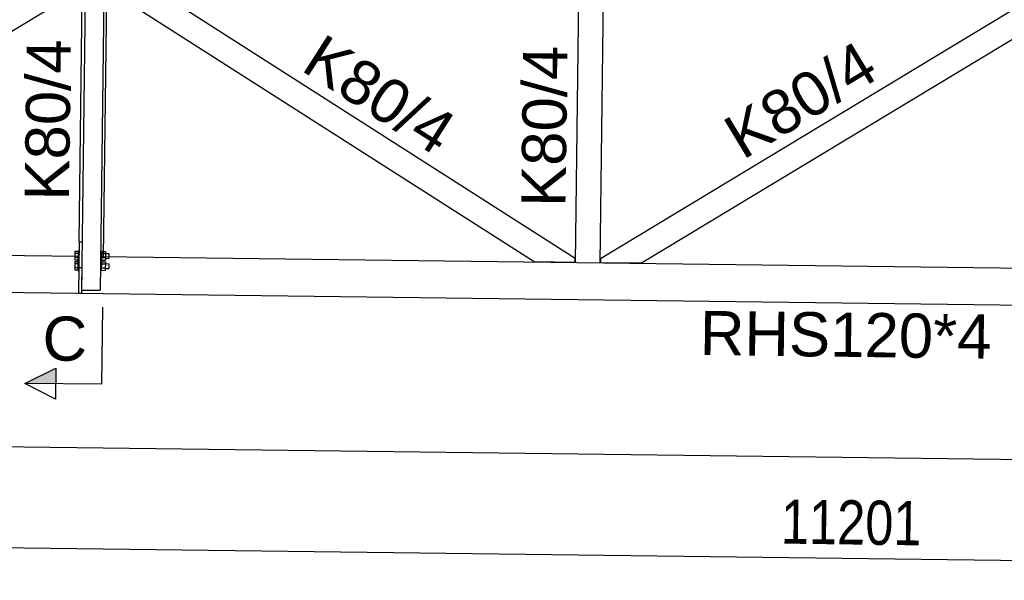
# Model space of a CAD drawing. Header units: millimetres. Extents: x -32861 to 254386, y 0 to 15445.
# Tile 17 of 67: x 119007 to 122199, y 7920 to 9737. Entities that reach past the tile are written whole.
import ezdxf

# ---------------------------------------------------------------- set-up
doc = ezdxf.new("R2010")
doc.units = ezdxf.units.MM
doc.styles.add('Arial', font='ARIAL.TTF', dxfattribs={"height": 0.2})
doc.styles.add('Arial Narrow', font='ARIALN.TTF', dxfattribs={"height": 0.2})

# ---------------------------------------------------------------- blocks, each defined once
blk = doc.blocks.new('Part-21095 - 19489')
at = {"color": 7}
for p, q in [((119076.2, 9851.3), (117670.3, 9002.6)), ((117801.6, 8988.4), (119209.1, 9838)), ((119209.2, 9849.6), (119076.2, 9851.3)), ((119209.1, 9838), (119209.2, 9849.6)), ((117670.3, 9002.6), (117670.2, 8990.1))]:
    blk.add_line(p, q, dxfattribs=at)
blk = doc.blocks.new('Part-21098 - 19489')
at = {"color": 7}
for p, q in [((119291.1, 9837), (119291.2, 9848.5)), ((119291.1, 9837), (120674.9, 8952.9)), ((119424.2, 9846.8), (119291.2, 9848.5)), ((120808.1, 8962.7), (119424.2, 9846.8)), ((120674.9, 8952.9), (120807.9, 8951.2)), ((120807.9, 8951.2), (120808.1, 8962.7))]:
    blk.add_line(p, q, dxfattribs=at)
blk = doc.blocks.new('Part-53741 - 19489')
at = {"color": 7}
for p, q in [((119199.6, 9017), (119197.5, 8850.6)), ((119199.6, 9017), (119209.6, 9016.9)), ((119198.6, 8933.8), (119208.6, 8933.7)), ((119208.6, 8933.7), (119207.5, 8850.5)), ((119197.5, 8850.6), (119207.5, 8850.5))]:
    blk.add_line(p, q, dxfattribs=at)
blk = doc.blocks.new('Part-20447 - 19489')
at = {"color": 7}
for p, q in [((119199.6, 9017), (119210.2, 9850.6)), ((119279, 8969.6), (119290.2, 9849.5))]:
    blk.add_line(p, q, dxfattribs=at)
blk = doc.blocks.new('Part-20450 - 19489')
at = {"color": 7}
for p, q in [((120808.9, 8950.2), (120820.1, 9830.1)), ((120888.9, 8949.1), (120900.1, 9829.1))]:
    blk.add_line(p, q, dxfattribs=at)
blk = doc.blocks.new('Part-21104 - 19489')
at = {"color": 7}
for p, q in [((122295.9, 9810.3), (120890.1, 8961.7)), ((122429, 9808.6), (122295.9, 9810.3)), ((122428.8, 9797.1), (122429, 9808.6)), ((121022.9, 8948.4), (122428.8, 9797.1)), ((120890.1, 8961.7), (120889.9, 8950.1)), ((120889.9, 8950.1), (121022.9, 8948.4))]:
    blk.add_line(p, q, dxfattribs=at)
blk = doc.blocks.new('Part-20493 - 19489')
at = {"color": 7}
for p, q in [((117659.2, 8990.2), (119199, 8970.6)), ((119269, 8969.7), (127263.2, 8868.1)), ((116143.7, 8889.5), (127311.9, 8747.5))]:
    blk.add_line(p, q, dxfattribs=at)
blk = doc.blocks.new('Part-53708 - 19489')
at = {"color": 7}
for p, q in [((119220.2, 9850.4), (119207.6, 8860.5)), ((119227.2, 9850.3), (119280.2, 9849.7)), ((119280.2, 9849.7), (119267.6, 8859.7)), ((119207.6, 8860.5), (119267.6, 8859.7))]:
    blk.add_line(p, q, dxfattribs=at)
blk = doc.blocks.new('Bolt-53742 - 19489')
at = {"color": 7}
for p, q in [((119186.2, 8986.7), (119185.9, 8959)), ((119186.2, 8986.7), (119196.2, 8986.5)), ((119186.2, 8980.5), (119196.2, 8980.4)), ((119196.3, 8987.7), (119195.9, 8957.7)), ((119196.3, 8987.7), (119199.3, 8987.6)), ((119269.3, 8986.7), (119272.3, 8986.7)), ((119272.3, 8986.7), (119271.9, 8956.8)), ((119272.2, 8985.6), (119285.2, 8985.4)), ((119272.2, 8979.4), (119285.2, 8979.3)), ((119285.2, 8985.4), (119284.9, 8957.7)), ((119285.2, 8979.6), (119296.2, 8979.4)), ((119296.2, 8979.4), (119296, 8963.4)), ((119185.8, 8953.4), (119185.5, 8925.7)), ((119185.7, 8947.2), (119195.7, 8947.1)), ((119185.8, 8953.4), (119195.8, 8953.2)), ((119185.9, 8959), (119195.9, 8958.9)), ((119186, 8966.7), (119196, 8966.6)), ((119195.8, 8954.4), (119195.5, 8924.5)), ((119195.8, 8954.4), (119198.8, 8954.4)), ((119195.9, 8957.7), (119198.9, 8957.7)), ((119268.8, 8953.5), (119271.8, 8953.4)), ((119268.9, 8956.8), (119271.9, 8956.8)), ((119271.8, 8953.4), (119271.5, 8923.5)), ((119271.7, 8946.1), (119284.7, 8946)), ((119271.8, 8952.3), (119284.8, 8952.1)), ((119271.9, 8957.9), (119284.9, 8957.7)), ((119272, 8965.6), (119285, 8965.4)), ((119284.8, 8952.1), (119284.5, 8924.5)), ((119284.7, 8946.3), (119295.7, 8946.1)), ((119285, 8963.6), (119296, 8963.4)), ((119295.7, 8946.1), (119295.5, 8930.2)), ((119185.5, 8925.7), (119195.5, 8925.6)), ((119185.6, 8933.4), (119195.6, 8933.3)), ((119195.5, 8924.5), (119198.5, 8924.4)), ((119268.5, 8923.5), (119271.5, 8923.5)), ((119271.5, 8924.6), (119284.5, 8924.5)), ((119271.6, 8932.3), (119284.6, 8932.1)), ((119284.5, 8930.3), (119295.5, 8930.2))]:
    blk.add_line(p, q, dxfattribs=at)
blk = doc.blocks.new('StraightDimension-21332 - 19489')
at = {"color": 174}
blk.add_line((117619.3, 8370.6), (127305.6, 8247.5), dxfattribs=at)
blk = doc.blocks.new('StraightDimension-21402 - 19489')
at = {"color": 174}
blk.add_line((116101.4, 8061.9), (127301.4, 7919.5), dxfattribs=at)
at = {"color": 30, "style": 'Arial Narrow'}
blk.add_text('11201', height=143.16, rotation=359.2723, dxfattribs=at).set_placement((121474, 8038.6))
blk = doc.blocks.new('SectionMark-21661 - 19489')
for points in [[(119146.8, 10380.9), (119146.1, 10330.9), (119046.8, 10382.2)], [(119124.2, 8606.9), (119123.6, 8556.9), (119023.6, 8558.1)]]:
    blk.add_hatch(color=5).paths.add_polyline_path(points)
at = {"color": 5}
for p, q in [((119046.8, 10382.2), (119147.4, 10430.9)), ((119146.1, 10330.9), (119147.4, 10430.9)), ((119296.8, 10379), (119046.8, 10382.2)), ((119046.8, 10382.2), (119146.1, 10330.9)), ((119296.8, 10379), (119293.6, 10129)), ((119273.6, 8555), (119276.7, 8805)), ((119023.6, 8558.1), (119124.2, 8606.9)), ((119124.2, 8606.9), (119122.9, 8506.9)), ((119273.6, 8555), (119023.6, 8558.1)), ((119122.9, 8506.9), (119023.6, 8558.1))]:
    blk.add_line(p, q, dxfattribs=at)
at = {"color": 5, "style": 'Arial'}
for p in [(119099.5, 10156.5), (119080.1, 8632.4)]:
    blk.add_text('C', height=143.3, rotation=359.2723, dxfattribs=at).set_placement(p)
blk = doc.blocks.new('Mark-21102 - 19489')
at = {"color": 30, "style": 'Arial'}
blk.add_text('K80/4', height=143.26, rotation=31.1173, dxfattribs=at).set_placement((121351.1, 9280.9))
blk = doc.blocks.new('Mark-20491 - 19489')
at = {"color": 30, "style": 'Arial'}
blk.add_text('RHS120*4', height=143.26, rotation=359.2723, dxfattribs=at).set_placement((121211.4, 8650.2))
blk = doc.blocks.new('Mark-20445 - 19489')
at = {"color": 30, "style": 'Arial'}
blk.add_text('K80/4', height=143.26, rotation=89.2726, dxfattribs=at).set_placement((119166.3, 9149.7))
blk = doc.blocks.new('Mark-20448 - 19489')
at = {"color": 30, "style": 'Arial'}
blk.add_text('K80/4', height=143.26, rotation=89.2726, dxfattribs=at).set_placement((120776.2, 9129.2))
blk = doc.blocks.new('Mark-21096 - 19489')
at = {"color": 30, "style": 'Arial'}
blk.add_text('K80/4', height=143.26, rotation=327.4273, dxfattribs=at).set_placement((119914.7, 9575))

msp = doc.modelspace()

# ---------------------------------------------------------------- block references
for name in ['SectionMark-21661 - 19489', 'Part-21095 - 19489', 'Part-20447 - 19489', 'Part-53708 - 19489', 'Part-21098 - 19489', 'Part-20450 - 19489', 'Part-21104 - 19489', 'Mark-20445 - 19489', 'Mark-21096 - 19489', 'Mark-21102 - 19489', 'Mark-20448 - 19489', 'Part-20493 - 19489', 'Part-53741 - 19489', 'Bolt-53742 - 19489', 'StraightDimension-21402 - 19489', 'StraightDimension-21332 - 19489', 'Mark-20491 - 19489']:
    msp.add_blockref(name, (0, 0))

doc.saveas('drawing.dxf')
